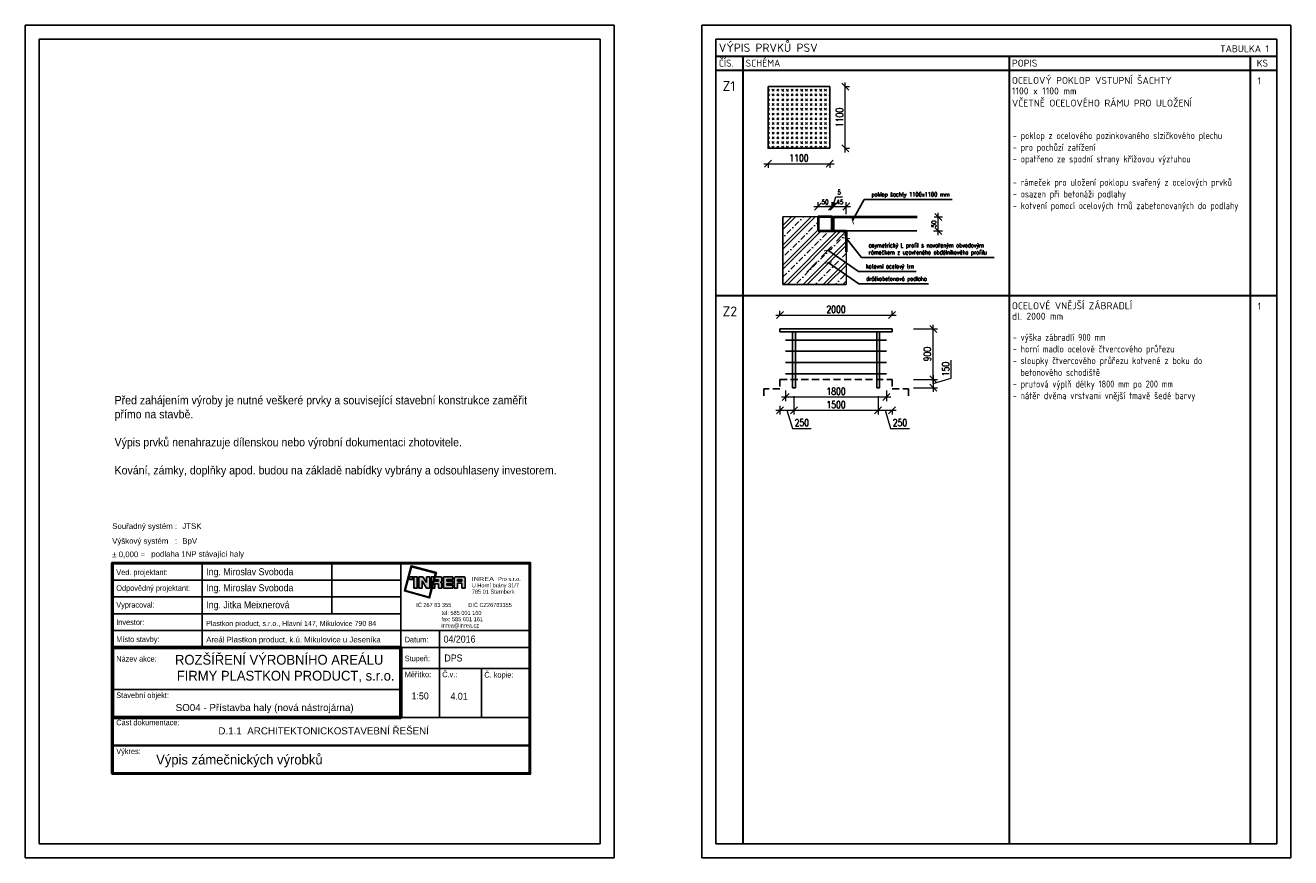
# Model space of a CAD drawing. Header units: millimetres. Extents: x -33711 to 550618, y -222428 to 596511.
# Tile 2 of 256: x 194060 to 216628, y -35990 to -21140. Entities that reach past the tile are written whole.
import ezdxf
from ezdxf.enums import TextEntityAlignment as Align

# ---------------------------------------------------------------- set-up
doc = ezdxf.new("R2010")
doc.units = ezdxf.units.MM
doc.linetypes.add('ČÁRKOVANÁ', pattern=[19.05, 12.7, -6.35])
for name, color, linetype, lineweight in [('CKTABULKY', 7, 'Continuous', 25), ('IN_KOTY', 4, 'Continuous', 13), ('IN_NS_TLUSTA', 1, 'Continuous', 40), ('IN_SRAFY', 8, 'Continuous', 9), ('pohledy', 7, 'Continuous', 25)]:
    doc.layers.add(name, color=color, linetype=linetype, lineweight=lineweight)
for name, color, linetype in [('IN_C_TENKA', 7, 'Continuous'), ('IN_NS_TENKA', 20, 'Continuous'), ('IN_RAZITKO', 7, 'Continuous'), ('IN_TEXT', 7, 'Continuous')]:
    doc.layers.add(name, color=color, linetype=linetype)
doc.styles.add('ari-rom-uni', font='arial.ttf')
doc.styles.add('ARIAL', font='arial.ttf')
doc.styles.add('Koty', font='romand.shx', dxfattribs={"width": 0.8})
doc.styles.add('STYLE1', font='arial.ttf')
doc.styles.add('TABULKY', font='isocpeur.ttf')
doc.dimstyles.new('DETAIL 1ku5', dxfattribs={"dimtxt": 125, "dimasz": 125, "dimexe": 75, "dimexo": 300, "dimgap": 40, "dimtad": 1, "dimdec": 0, "dimlfac": 0.2, "dimrnd": 5, "dimzin": 9, "dimdsep": 46, "dimtxsty": 'Koty', "dimblk": 'OBLIQUE', "dimcen": 40, "dimdle": 75, "dimclrd": 256, "dimclre": 256, "dimclrt": 256, "dimadec": 0, "dimazin": 0, "dimtfac": 1, "dimtdec": 0, "dimtmove": 1, "dimatfit": 3, "dimldrblk": 'ARCHTICK', "dimfxl": 350, "dimfxlon": 1, "dimtolj": 1, "dimtzin": 0, "dimlwd": -1, "dimlwe": -1, "dimarcsym": 0})
doc.dimstyles.new('IN_100', dxfattribs={"dimtxt": 200, "dimasz": 150, "dimexe": 100, "dimexo": 350, "dimgap": 100, "dimtad": 1, "dimdec": 4, "dimrnd": 5, "dimdsep": 46, "dimtxsty": 'Koty', "dimblk": 'OBLIQUE', "dimcen": 40, "dimdle": 100, "dimclrd": 256, "dimclrt": 7, "dimadec": 0, "dimazin": 0, "dimtfac": 1, "dimtdec": 4, "dimtmove": 1, "dimatfit": 3, "dimldrblk": 'ARCHTICK', "dimfxl": 500, "dimtolj": 1, "dimtzin": 0, "dimlwd": -1, "dimlwe": -1, "dimarcsym": 0})
doc.dimstyles.new('IN_50', dxfattribs={"dimtxt": 125, "dimasz": 125, "dimexe": 75, "dimexo": 300, "dimgap": 40, "dimtad": 1, "dimdec": 0, "dimrnd": 5, "dimzin": 9, "dimdsep": 46, "dimtxsty": 'Koty', "dimblk": 'OBLIQUE', "dimcen": 40, "dimdle": 75, "dimclrd": 256, "dimclre": 256, "dimclrt": 256, "dimadec": 0, "dimazin": 0, "dimtfac": 1, "dimtdec": 0, "dimtmove": 1, "dimatfit": 3, "dimldrblk": 'ARCHTICK', "dimfxl": 350, "dimfxlon": 1, "dimtolj": 1, "dimtzin": 0, "dimlwd": -1, "dimlwe": -1, "dimarcsym": 0})

# ---------------------------------------------------------------- blocks, each defined once
blk = doc.blocks.new('INREA RAZÍTKO')
at = {"layer": 'IN_RAZITKO'}
blk.add_hatch(color=256, dxfattribs=at).paths.add_polyline_path([(-3.869, 7.655), (-3.904, 7.527), (-3.878, 7.527), (-3.839, 7.673), (-4.74, 7.912), (-4.978, 7.018), (-4.08, 6.768), (-3.993, 7.115), (-4.019, 7.115), (-4.098, 6.799), (-4.947, 7.035), (-4.722, 7.882)])
h = blk.add_hatch(color=256, dxfattribs=at)
h.paths.add_polyline_path([(-4.687, 7.527), (-4.792, 7.527), (-4.792, 7.423), (-4.687, 7.423)])
h.paths.add_polyline_path([(-4.527, 7.526), (-4.642, 7.526), (-4.642, 7.115), (-4.527, 7.115)])
h.paths.add_polyline_path([(-4.317, 7.527), (-4.468, 7.527), (-4.468, 7.115), (-4.349, 7.115), (-4.349, 7.381), (-4.189, 7.115), (-4.07, 7.115), (-4.07, 7.527), (-4.189, 7.527), (-4.189, 7.315)])
h.paths.add_polyline_path([(-3.913, 7.527), (-4.023, 7.527), (-4.023, 7.115)])
h.paths.add_polyline_path([(-3.708, 7.527), (-3.877, 7.527), (-3.987, 7.115), (-3.894, 7.115), (-3.894, 7.277), (-3.757, 7.277), (-3.757, 7.115), (-3.638, 7.115), (-3.638, 7.257, 0.414214), (-3.708, 7.327, 0.414214), (-3.638, 7.397), (-3.638, 7.457, 0.414214)])
h.paths.add_polyline_path([(-3.757, 7.419), (-3.757, 7.362), (-3.894, 7.362), (-3.894, 7.419)], flags=16)
h.paths.add_polyline_path([(-3.253, 7.527), (-3.588, 7.527), (-3.588, 7.115), (-3.253, 7.115), (-3.253, 7.225), (-3.465, 7.225), (-3.465, 7.287), (-3.253, 7.287), (-3.253, 7.366), (-3.465, 7.366), (-3.465, 7.421), (-3.253, 7.421)])
h.paths.add_polyline_path([(-2.877, 7.527), (-3.131, 7.527, 0.414214), (-3.201, 7.457), (-3.201, 7.115), (-3.081, 7.115), (-3.081, 7.293), (-2.931, 7.293), (-2.931, 7.115), (-2.807, 7.115), (-2.807, 7.457, 0.414214)])
h.paths.add_polyline_path([(-2.931, 7.421), (-2.931, 7.362), (-3.081, 7.362), (-3.081, 7.421)], flags=16)
at = {"layer": 'IN_RAZITKO', "color": 7}
for p, q in [((-12.195, 8.005), (-12.195, 5.005)), ((-7.564, 8.005), (-7.564, 6.205)), ((-5.108, 2.651), (-5.108, 8.005)), ((-15.395, 7.405), (-5.108, 7.405)), ((-15.395, 6.805), (-5.108, 6.805)), ((-15.395, 6.205), (-5.108, 6.205)), ((-15.395, 5.605), (-5.108, 5.605)), ((-5.108, 5.605), (-0.505, 5.605)), ((-3.727, 5.605), (-3.727, 2.505)), ((-5.108, 5.005), (-0.505, 5.005)), ((-5.108, 4.255), (-0.505, 4.255)), ((-2.225, 4.258), (-2.225, 2.505)), ((-15.395, 3.505), (-5.108, 3.505))]:
    blk.add_line(p, q, dxfattribs=at)
at = {"layer": 'IN_RAZITKO'}
for p, q in [((-4.468, 7.527), (-4.317, 7.527)), ((-4.468, 7.527), (-4.468, 7.115)), ((-4.349, 7.115), (-4.349, 7.381)), ((-4.349, 7.381), (-4.189, 7.115)), ((-4.317, 7.527), (-4.189, 7.315)), ((-4.189, 7.315), (-4.189, 7.527)), ((-4.189, 7.527), (-4.07, 7.527)), ((-4.07, 7.115), (-4.07, 7.527)), ((-4.023, 7.115), (-4.023, 7.527)), ((-3.913, 7.527), (-4.023, 7.115)), ((-4.023, 7.527), (-3.913, 7.527)), ((-3.877, 7.527), (-3.987, 7.115)), ((-3.878, 7.527), (-3.904, 7.527)), ((-3.894, 7.362), (-3.894, 7.419)), ((-3.757, 7.419), (-3.894, 7.419)), ((-3.757, 7.362), (-3.894, 7.362)), ((-3.894, 7.115), (-3.894, 7.277)), ((-3.894, 7.277), (-3.757, 7.277)), ((-3.877, 7.527), (-3.708, 7.527)), ((-3.757, 7.362), (-3.757, 7.419)), ((-3.757, 7.277), (-3.757, 7.115)), ((-3.638, 7.397), (-3.638, 7.457)), ((-3.638, 7.257), (-3.638, 7.115)), ((-3.588, 7.527), (-3.588, 7.115)), ((-3.588, 7.527), (-3.253, 7.527)), ((-3.253, 7.421), (-3.465, 7.421)), ((-3.465, 7.421), (-3.465, 7.366)), ((-3.253, 7.366), (-3.465, 7.366)), ((-3.253, 7.287), (-3.465, 7.287)), ((-3.465, 7.287), (-3.465, 7.225)), ((-3.465, 7.225), (-3.253, 7.225)), ((-3.253, 7.527), (-3.253, 7.421)), ((-3.253, 7.421), (-3.253, 7.527)), ((-3.253, 7.366), (-3.253, 7.287)), ((-3.253, 7.225), (-3.253, 7.115)), ((-3.201, 7.115), (-3.201, 7.457)), ((-3.131, 7.527), (-2.877, 7.527)), ((-2.931, 7.421), (-3.081, 7.421)), ((-3.081, 7.421), (-3.081, 7.362)), ((-3.081, 7.362), (-2.931, 7.362)), ((-2.931, 7.293), (-3.081, 7.293)), ((-3.081, 7.293), (-3.081, 7.115)), ((-2.931, 7.362), (-2.931, 7.421)), ((-2.931, 7.115), (-2.931, 7.293)), ((-2.807, 7.115), (-2.807, 7.457)), ((-4.468, 7.115), (-4.349, 7.115)), ((-4.189, 7.115), (-4.07, 7.115)), ((-3.993, 7.115), (-4.019, 7.115)), ((-3.987, 7.115), (-3.894, 7.115)), ((-3.757, 7.115), (-3.638, 7.115)), ((-3.588, 7.115), (-3.253, 7.115)), ((-3.201, 7.115), (-3.081, 7.115)), ((-2.931, 7.115), (-2.807, 7.115)), ((-5.108, 2.505), (-0.505, 2.505))]:
    blk.add_line(p, q, dxfattribs=at)
at = {"layer": 'IN_RAZITKO', "lineweight": 50}
for points in [[(-15.4, 0.5), (-0.5, 0.5), (-0.5, 8.01), (-15.4, 8.01)], [(-15.395, 0.505), (-0.505, 0.505), (-0.505, 8.005), (-15.395, 8.005)]]:
    blk.add_lwpolyline(points, close=True, dxfattribs=at)
at = {"layer": 'IN_RAZITKO'}
for points in [[(-3.878, 7.527), (-3.839, 7.673), (-4.74, 7.912), (-4.978, 7.018), (-4.08, 6.768), (-3.993, 7.115)], [(-3.904, 7.527), (-3.869, 7.655), (-4.722, 7.882), (-4.947, 7.035), (-4.098, 6.799), (-4.019, 7.115)]]:
    blk.add_lwpolyline(points, dxfattribs=at)
for points in [[(-4.792, 7.423), (-4.687, 7.423), (-4.687, 7.527), (-4.792, 7.527)], [(-4.642, 7.115), (-4.527, 7.115), (-4.527, 7.526), (-4.642, 7.526)]]:
    blk.add_lwpolyline(points, close=True, dxfattribs=at)
at = {"layer": 'IN_RAZITKO', "lineweight": 60}
blk.add_lwpolyline([(-15.395, 2.505), (-5.108, 2.505), (-5.108, 5.005), (-15.395, 5.005)], close=True, dxfattribs=at)
at = {"layer": 'IN_RAZITKO', "const_width": 0.075}
blk.add_lwpolyline([(-15.395, 0.505), (-0.505, 0.505), (-0.505, 1.505), (-15.395, 1.505)], close=True, dxfattribs=at)
at = {"layer": 'IN_RAZITKO'}
for centre, start, end in [((-3.708, 7.457), 0, 90), ((-3.708, 7.397), 270, 360), ((-3.708, 7.257), 360, 90), ((-3.131, 7.457), 90, 180), ((-2.877, 7.457), 0, 90)]:
    blk.add_arc(centre, 0.07, start, end, dxfattribs=at)
at = {"layer": 'IN_RAZITKO', "style": 'ARIAL'}
for s, p in [('Souřadný systém :', (-15.4, 9.432)), ('Výškový systém   :', (-15.4, 8.901)), ('± 0,000 =', (-15.4, 8.423))]:
    blk.add_text(s, height=0.2, dxfattribs=at).set_placement(p, align=Align.TOP_LEFT)
at = {"layer": 'IN_RAZITKO', "color": 3, "style": 'ARIAL'}
for s, p in [('JTSK', (-12.9, 9.432)), ('BpV', (-12.9, 8.901))]:
    blk.add_text(s, height=0.2, dxfattribs=at).set_placement(p, align=Align.TOP_LEFT)
at = {"layer": 'IN_RAZITKO', "color": 7, "style": 'ari-rom-uni', "width": 0.9}
for s, p in [('Ved. projektant:', (-15.255, 7.584)), ('Odpovědný projektant:', (-15.255, 7.022)), ('Vypracoval:', (-15.255, 6.422)), ('Investor:', (-15.255, 5.801)), ('Místo stavby:', (-15.255, 5.193)), ('Datum:', (-4.968, 5.182)), ('Název akce:', (-15.255, 4.497)), ('Stupeň:', (-4.968, 4.509)), ('Měřítko:', (-4.968, 3.94)), ('Č.v.:', (-3.627, 3.94)), ('Č. kopie:', (-2.125, 3.927)), ('Stavební objekt:', (-15.255, 3.197)), ('Část dokumentace:', (-15.255, 2.225)), ('Výkres:', (-15.255, 1.196))]:
    blk.add_text(s, height=0.2, dxfattribs=at).set_placement(p)
at = {"layer": 'IN_RAZITKO', "style": 'ari-rom-uni'}
for s, p in [('U Horní brány 31/7', (-2.575, 7.103)), ('                 Pro s.r.o.', (-2.575, 7.329)), ('785 01 Šternberk', (-2.575, 6.877)), ('IČ 267 83 355           DIČ CZ26783355', (-4.556, 6.404)), ('tel: 585 001 160', (-3.657, 6.122)), ('fax: 585 001 161', (-3.657, 5.896)), ('inrea@inrea.cz', (-3.657, 5.67))]:
    blk.add_text(s, height=0.1425, dxfattribs=at).set_placement(p, align=Align.BOTTOM_LEFT)
at = {"layer": 'IN_RAZITKO', "style": 'ari-rom-uni', "width": 1.3}
blk.add_text('INREA', height=0.1425, dxfattribs=at).set_placement((-2.575, 7.331), align=Align.BOTTOM_LEFT)
at = {"layer": 'IN_RAZITKO', "color": 3, "style": 'ARIAL'}
blk.add_attdef('NULA', (-14.012, 8.227), '', height=0.2, dxfattribs=at)
at = {"layer": 'IN_RAZITKO', "style": 'ari-rom-uni', "width": 0.9, "flags": 12}
for tag, p, height in [('VEDOUCÍ-PROJEKTANT', (-12.053, 7.553), 0.25), ('ODPOVĚDNÝ-PROJEKTANT', (-12.053, 6.964), 0.25), ('VYPRACOVAL', (-12.053, 6.363), 0.25), ('INVESTOR', (-12.053, 5.774), 0.2), ('MÍSTO', (-12.053, 5.149), 0.25), ('DATUM', (-3.585, 5.185), 0.25), ('STUPEŇ', (-3.556, 4.468), 0.25)]:
    blk.add_attdef(tag, p, '', height=height, dxfattribs=at)
at = {"layer": 'IN_RAZITKO', "style": 'ari-rom-uni', "flags": 12}
for tag, height, width, p in [('NÁZEV-1', 0.35, 0.95, (-10.252, 4.438)), ('NÁZEV-2', 0.35, 0.95, (-10.252, 3.876)), ('MĚŘ', 0.25, 0.9, (-4.422, 3.031)), ('ČV', 0.25, 0.9, (-3.034, 3.031)), ('VÝKRES', 0.35, 0.95, (-10.299, 0.801))]:
    blk.add_attdef(tag, text='', height=height, dxfattribs=dict(at, width=width)).set_placement(p, align=Align.CENTER)
at = {"layer": 'IN_RAZITKO', "style": 'ari-rom-uni'}
for tag, p in [('OBJEKT', (-11.248, 2.85)), ('DOKUMENTACE', (-11.26, 1.842))]:
    blk.add_attdef(tag, p, '', height=0.25, dxfattribs=at)
blk = doc.blocks.new('_Oblique')
at = {"color": 0, "linetype": 'ByBlock', "lineweight": -2}
blk.add_line((-0.5, -0.5), (0.5, 0.5), dxfattribs=at)
blk = doc.blocks.new('*D807')
at = {"layer": 'DEFPOINTS', "color": 0, "transparency": 16777216}
for p in [(207308, -23334), (208408, -23334), (208408, -23609)]:
    blk.add_point(p, dxfattribs=at)
at = {"layer": 'IN_KOTY', "transparency": 16777216}
for p, q in [((207233, -23609), (208483, -23609)), ((207308, -23609), (207308, -23684)), ((208408, -23609), (208408, -23684))]:
    blk.add_line(p, q, dxfattribs=at)
at = {"layer": 'IN_KOTY', "transparency": 16777216, "xscale": 125, "yscale": 125, "zscale": 125, "rotation": 180}
blk.add_blockref('_Oblique', (207308, -23609), dxfattribs=at)
at = {"layer": 'IN_KOTY', "transparency": 16777216, "xscale": 125, "yscale": 125, "zscale": 125}
blk.add_blockref('_Oblique', (208408, -23609), dxfattribs=at)
at = {"layer": 'IN_KOTY', "transparency": 16777216, "insert": (207858, -23506), "char_height": 125, "attachment_point": 5, "style": 'Koty'}
blk.add_mtext('\\A1;1100', dxfattribs=at)
blk = doc.blocks.new('_ArchTick')
at = {"color": 0, "linetype": 'ByBlock', "lineweight": 13, "const_width": 0.15}
blk.add_lwpolyline([(-0.5, -0.5), (0.5, 0.5)], dxfattribs=at)
blk = doc.blocks.new('*D808')
at = {"layer": 'DEFPOINTS', "color": 0, "transparency": 16777216}
for p in [(208408, -22234), (208683, -22234), (208408, -23334)]:
    blk.add_point(p, dxfattribs=at)
at = {"layer": 'IN_KOTY', "transparency": 16777216}
for p, q in [((208683, -23409), (208683, -22159)), ((208683, -22234), (208758, -22234)), ((208683, -23334), (208758, -23334))]:
    blk.add_line(p, q, dxfattribs=at)
at = {"layer": 'IN_KOTY', "transparency": 16777216, "xscale": 125, "yscale": 125, "zscale": 125}
for p, rotation in [((208683, -22234), 90), ((208683, -23334), 270)]:
    blk.add_blockref('_Oblique', p, dxfattribs=dict(at, rotation=rotation))
at = {"layer": 'IN_KOTY', "transparency": 16777216, "insert": (208581, -22784), "char_height": 125, "attachment_point": 5, "rotation": 90, "style": 'Koty'}
blk.add_mtext('\\A1;1100', dxfattribs=at)
blk = doc.blocks.new('*D809')
at = {"layer": 'DEFPOINTS', "color": 0, "transparency": 16777216}
for p in [(209968, -24560), (210343, -24560), (209960, -24810)]:
    blk.add_point(p, dxfattribs=at)
at = {"layer": 'IN_KOTY', "transparency": 16777216}
for p, q in [((210268, -24560), (210418, -24560)), ((210343, -24885), (210343, -24485)), ((210260, -24810), (210418, -24810))]:
    blk.add_line(p, q, dxfattribs=at)
at = {"layer": 'IN_KOTY', "transparency": 16777216, "xscale": 125, "yscale": 125, "zscale": 125}
for p, rotation in [((210343, -24560), 90), ((210343, -24810), 270)]:
    blk.add_blockref('_Oblique', p, dxfattribs=dict(at, rotation=rotation))
at = {"layer": 'IN_KOTY', "transparency": 16777216, "insert": (210263, -24685), "char_height": 80, "attachment_point": 5, "rotation": 90, "style": 'Koty'}
blk.add_mtext('\\A1;50', dxfattribs=at)
blk = doc.blocks.new('*D810')
at = {"layer": 'DEFPOINTS', "color": 0, "transparency": 16777216}
for p in [(208200, -24560), (208450, -24373), (208450, -24560)]:
    blk.add_point(p, dxfattribs=at)
at = {"layer": 'IN_KOTY', "transparency": 16777216}
for p, q in [((208200, -24373), (208200, -24298)), ((208450, -24373), (208450, -24298)), ((208125, -24373), (208525, -24373))]:
    blk.add_line(p, q, dxfattribs=at)
at = {"layer": 'IN_KOTY', "transparency": 16777216, "xscale": 125, "yscale": 125, "zscale": 125, "rotation": 180}
blk.add_blockref('_Oblique', (208200, -24373), dxfattribs=at)
at = {"layer": 'IN_KOTY', "transparency": 16777216, "xscale": 125, "yscale": 125, "zscale": 125}
blk.add_blockref('_Oblique', (208450, -24373), dxfattribs=at)
at = {"layer": 'IN_KOTY', "transparency": 16777216, "insert": (208325, -24293), "char_height": 80, "attachment_point": 5, "style": 'Koty'}
blk.add_mtext('\\A1;50', dxfattribs=at)
blk = doc.blocks.new('*D811')
at = {"layer": 'DEFPOINTS', "color": 0, "transparency": 16777216}
for p in [(208450, -24560), (208475, -24373), (208475, -24560)]:
    blk.add_point(p, dxfattribs=at)
at = {"layer": 'IN_KOTY', "transparency": 16777216}
for p, q in [((208450, -24373), (208450, -24298)), ((208462, -24373), (208515, -24198)), ((208475, -24373), (208475, -24298)), ((208515, -24198), (208637, -24198)), ((208450, -24373), (208325, -24373)), ((208450, -24373), (208475, -24373)), ((208450, -24373), (208475, -24373)), ((208475, -24373), (208600, -24373))]:
    blk.add_line(p, q, dxfattribs=at)
at = {"layer": 'IN_KOTY', "transparency": 16777216, "xscale": 125, "yscale": 125, "zscale": 125}
blk.add_blockref('_Oblique', (208450, -24373), dxfattribs=at)
at = {"layer": 'IN_KOTY', "transparency": 16777216, "xscale": 125, "yscale": 125, "zscale": 125, "rotation": 180}
blk.add_blockref('_Oblique', (208475, -24373), dxfattribs=at)
at = {"layer": 'IN_KOTY', "transparency": 16777216, "insert": (208576, -24118), "char_height": 80, "attachment_point": 5, "style": 'Koty'}
blk.add_mtext('\\A1;5', dxfattribs=at)
blk = doc.blocks.new('*D812')
at = {"layer": 'DEFPOINTS', "color": 0, "transparency": 16777216}
for p in [(208475, -24560), (208700, -24373), (208700, -24810)]:
    blk.add_point(p, dxfattribs=at)
at = {"layer": 'IN_KOTY', "transparency": 16777216}
for p, q in [((208475, -24373), (208475, -24298)), ((208700, -24510), (208700, -24298)), ((208400, -24373), (208775, -24373))]:
    blk.add_line(p, q, dxfattribs=at)
at = {"layer": 'IN_KOTY', "transparency": 16777216, "xscale": 125, "yscale": 125, "zscale": 125, "rotation": 180}
blk.add_blockref('_Oblique', (208475, -24373), dxfattribs=at)
at = {"layer": 'IN_KOTY', "transparency": 16777216, "xscale": 125, "yscale": 125, "zscale": 125}
blk.add_blockref('_Oblique', (208700, -24373), dxfattribs=at)
at = {"layer": 'IN_KOTY', "transparency": 16777216, "insert": (208587, -24293), "char_height": 80, "attachment_point": 5, "style": 'Koty'}
blk.add_mtext('\\A1;45', dxfattribs=at)
blk = doc.blocks.new('*D813')
at = {"layer": 'DEFPOINTS', "color": 0, "transparency": 16777216}
for p in [(209519, -26557), (210253, -26557), (209519, -27457)]:
    blk.add_point(p, dxfattribs=at)
at = {"layer": 'IN_KOTY', "transparency": 16777216}
for p, q in [((209903, -26557), (210328, -26557)), ((210253, -27532), (210253, -26482)), ((209903, -27457), (210328, -27457))]:
    blk.add_line(p, q, dxfattribs=at)
at = {"layer": 'IN_KOTY', "transparency": 16777216, "xscale": 125, "yscale": 125, "zscale": 125}
for p, rotation in [((210253, -26557), 90), ((210253, -27457), 270)]:
    blk.add_blockref('_Oblique', p, dxfattribs=dict(at, rotation=rotation))
at = {"layer": 'IN_KOTY', "transparency": 16777216, "insert": (210150, -27007), "char_height": 125, "attachment_point": 5, "rotation": 90, "style": 'Koty'}
blk.add_mtext('\\A1;900', dxfattribs=at)
blk = doc.blocks.new('*D814')
at = {"layer": 'DEFPOINTS', "color": 0, "transparency": 16777216}
for p in [(209519, -27457), (209294, -27607), (210253, -27607)]:
    blk.add_point(p, dxfattribs=at)
at = {"layer": 'IN_KOTY', "transparency": 16777216}
for p, q in [((210575, -27435), (210575, -27112)), ((209903, -27457), (210328, -27457)), ((210253, -27382), (210253, -27682)), ((210253, -27532), (210575, -27435)), ((209903, -27607), (210328, -27607))]:
    blk.add_line(p, q, dxfattribs=at)
at = {"layer": 'IN_KOTY', "transparency": 16777216, "xscale": 125, "yscale": 125, "zscale": 125}
for p, rotation in [((210253, -27457), 90), ((210253, -27607), 270)]:
    blk.add_blockref('_Oblique', p, dxfattribs=dict(at, rotation=rotation))
at = {"layer": 'IN_KOTY', "transparency": 16777216, "insert": (210473, -27273), "char_height": 125, "attachment_point": 5, "rotation": 90, "style": 'Koty'}
blk.add_mtext('\\A1;150', dxfattribs=at)
blk = doc.blocks.new('*D815')
at = {"layer": 'DEFPOINTS', "color": 0, "transparency": 16777216}
for p in [(209519, -26309), (207519, -26557), (209519, -26557)]:
    blk.add_point(p, dxfattribs=at)
at = {"layer": 'IN_KOTY', "transparency": 16777216}
for p, q in [((207444, -26309), (209594, -26309)), ((207519, -26309), (207519, -26234)), ((209519, -26309), (209519, -26234))]:
    blk.add_line(p, q, dxfattribs=at)
at = {"layer": 'IN_KOTY', "transparency": 16777216, "xscale": 125, "yscale": 125, "zscale": 125, "rotation": 180}
blk.add_blockref('_Oblique', (207519, -26309), dxfattribs=at)
at = {"layer": 'IN_KOTY', "transparency": 16777216, "xscale": 125, "yscale": 125, "zscale": 125}
blk.add_blockref('_Oblique', (209519, -26309), dxfattribs=at)
at = {"layer": 'IN_KOTY', "transparency": 16777216, "insert": (208519, -26207), "char_height": 125, "attachment_point": 5, "style": 'Koty'}
blk.add_mtext('\\A1;2000', dxfattribs=at)
blk = doc.blocks.new('*D816')
at = {"layer": 'DEFPOINTS', "color": 0, "transparency": 16777216}
for p in [(207519, -27627), (207769, -27607), (207769, -28009)]:
    blk.add_point(p, dxfattribs=at)
at = {"layer": 'IN_KOTY', "transparency": 16777216}
for p, q in [((207519, -27927), (207519, -28084)), ((207769, -27907), (207769, -28084)), ((207444, -28009), (207844, -28009)), ((207644, -28009), (207741, -28332)), ((207741, -28332), (208078, -28332))]:
    blk.add_line(p, q, dxfattribs=at)
at = {"layer": 'IN_KOTY', "transparency": 16777216, "xscale": 125, "yscale": 125, "zscale": 125, "rotation": 180}
blk.add_blockref('_Oblique', (207519, -28009), dxfattribs=at)
at = {"layer": 'IN_KOTY', "transparency": 16777216, "xscale": 125, "yscale": 125, "zscale": 125}
blk.add_blockref('_Oblique', (207769, -28009), dxfattribs=at)
at = {"layer": 'IN_KOTY', "transparency": 16777216, "insert": (207909, -28229), "char_height": 125, "attachment_point": 5, "style": 'Koty'}
blk.add_mtext('\\A1;250', dxfattribs=at)
blk = doc.blocks.new('*D817')
at = {"layer": 'DEFPOINTS', "color": 0, "transparency": 16777216}
for p in [(207769, -27457), (209269, -27457), (209269, -28009)]:
    blk.add_point(p, dxfattribs=at)
at = {"layer": 'IN_KOTY', "transparency": 16777216}
for p, q in [((207769, -27757), (207769, -28084)), ((209269, -27757), (209269, -28084)), ((207694, -28009), (209344, -28009))]:
    blk.add_line(p, q, dxfattribs=at)
at = {"layer": 'IN_KOTY', "transparency": 16777216, "xscale": 125, "yscale": 125, "zscale": 125, "rotation": 180}
blk.add_blockref('_Oblique', (207769, -28009), dxfattribs=at)
at = {"layer": 'IN_KOTY', "transparency": 16777216, "xscale": 125, "yscale": 125, "zscale": 125}
blk.add_blockref('_Oblique', (209269, -28009), dxfattribs=at)
at = {"layer": 'IN_KOTY', "transparency": 16777216, "insert": (208519, -27907), "char_height": 125, "attachment_point": 5, "style": 'Koty'}
blk.add_mtext('\\A1;1500', dxfattribs=at)
blk = doc.blocks.new('*D818')
at = {"layer": 'DEFPOINTS', "color": 0, "transparency": 16777216}
for p in [(209269, -27756), (209519, -27776), (209519, -28009)]:
    blk.add_point(p, dxfattribs=at)
at = {"layer": 'IN_KOTY', "transparency": 16777216}
for p, q in [((209194, -28009), (209594, -28009)), ((209269, -28009), (209269, -28084)), ((209394, -28009), (209491, -28332)), ((209519, -28009), (209519, -28084)), ((209491, -28332), (209828, -28332))]:
    blk.add_line(p, q, dxfattribs=at)
at = {"layer": 'IN_KOTY', "transparency": 16777216, "xscale": 125, "yscale": 125, "zscale": 125, "rotation": 180}
blk.add_blockref('_Oblique', (209269, -28009), dxfattribs=at)
at = {"layer": 'IN_KOTY', "transparency": 16777216, "xscale": 125, "yscale": 125, "zscale": 125}
blk.add_blockref('_Oblique', (209519, -28009), dxfattribs=at)
at = {"layer": 'IN_KOTY', "transparency": 16777216, "insert": (209659, -28229), "char_height": 125, "attachment_point": 5, "style": 'Koty'}
blk.add_mtext('\\A1;250', dxfattribs=at)
blk = doc.blocks.new('*D819')
at = {"layer": 'DEFPOINTS', "color": 0, "transparency": 16777216}
for p in [(207619, -27357), (209419, -27357), (209419, -27770)]:
    blk.add_point(p, dxfattribs=at)
at = {"layer": 'IN_KOTY', "transparency": 16777216}
for p, q in [((207619, -27657), (207619, -27845)), ((209419, -27657), (209419, -27845)), ((207544, -27770), (209494, -27770))]:
    blk.add_line(p, q, dxfattribs=at)
at = {"layer": 'IN_KOTY', "transparency": 16777216, "xscale": 125, "yscale": 125, "zscale": 125, "rotation": 180}
blk.add_blockref('_Oblique', (207619, -27770), dxfattribs=at)
at = {"layer": 'IN_KOTY', "transparency": 16777216, "xscale": 125, "yscale": 125, "zscale": 125}
blk.add_blockref('_Oblique', (209419, -27770), dxfattribs=at)
at = {"layer": 'IN_KOTY', "transparency": 16777216, "insert": (208519, -27668), "char_height": 125, "attachment_point": 5, "style": 'Koty'}
blk.add_mtext('\\A1;1800', dxfattribs=at)

msp = doc.modelspace()

# ---------------------------------------------------------------- hatches: boundary and pattern name
at = {"layer": 'IN_SRAFY'}
h = msp.add_hatch(dxfattribs=at)
h.set_pattern_fill('GOST_GLASS', color=256, scale=10)
h.paths.add_polyline_path([(208408.1238, -22233.8902), (207308.1238, -22233.8902), (207308.1238, -23333.8902), (208408.1238, -23333.8902)])
h = msp.add_hatch(dxfattribs=at)
h.set_pattern_fill('ZELEZOBETON', color=256, scale=50, pattern_type=2)
h.set_pattern_definition([(45, (0, 0), (-176.7767, 176.7767), []), (45, (70.7, 0), (-176.7767, 176.7767), []), (45, (212.13, 0), (-106.06602, 247.48737), [100, -50, 0, -50])])
h.paths.add_polyline_path([(208699.75041, -24809.64761), (208199.75041, -24809.64761), (208199.75041, -24559.64761), (207573.22248, -24559.64761), (207573.22248, -25765.27674), (208699.75041, -25765.27674), (208699.75041, -25184.64761)])

# ---------------------------------------------------------------- linework, layer by layer
at = {"layer": 'CKTABULKY', "lineweight": 30}
for p, q in [((206377.77676, -21690.45549), (216377.77676, -21690.45549)), ((206855.59209, -21690.45549), (206855.59209, -35740.45549)), ((211606.12231, -21690.45549), (211606.12231, -35740.45549)), ((215902.77676, -21690.45549), (215902.77676, -35740.45549)), ((206377.77676, -21940.45549), (216377.77676, -21940.45549)), ((206377.77676, -25959.71539), (216377.77676, -25959.71539))]:
    msp.add_line(p, q, dxfattribs=at)
at = {"layer": 'DEFPOINTS'}
for p in [(207573.22248, -24559.64761), (208699.75041, -25765.27674)]:
    msp.add_line(p, (207573.22248, -25765.27674), dxfattribs=at)
for points in [[(194060.16916, -21140.45549), (204560.16916, -21140.45549), (204560.16916, -35990.45549), (194060.16916, -35990.45549)], [(206127.77676, -21140.45549), (216627.77676, -21140.45549), (216627.77676, -35990.45549), (206127.77676, -35990.45549)]]:
    msp.add_lwpolyline(points, close=True, dxfattribs=at)
at = {"layer": 'IN_C_TENKA', "linetype": 'ČÁRKOVANÁ', "ltscale": 10}
for p, q in [((207518.94041, -27456.51807), (209518.94041, -27456.51807)), ((207518.94041, -27456.51807), (207518.94041, -27626.51807)), ((209518.94041, -27456.51807), (209518.94041, -27626.51807)), ((207518.94041, -27626.51807), (207228.94041, -27626.51807)), ((207228.94041, -27626.51807), (207228.94041, -27796.51807)), ((209518.94041, -27626.51807), (209808.94041, -27626.51807)), ((209808.94041, -27626.51807), (209808.94041, -27796.51807))]:
    msp.add_line(p, q, dxfattribs=at)
at = {"layer": 'IN_NS_TENKA', "linetype": 'ČÁRKOVANÁ', "ltscale": 20}
msp.add_line((208699.75041, -24809.64761), (207992.02018, -25554.17767), dxfattribs=at)
at = {"layer": 'IN_NS_TENKA'}
for p, q in [((208699.75041, -24809.64761), (209960.11386, -24809.64761)), ((207518.94041, -26556.51807), (209518.94041, -26556.51807)), ((207518.94041, -26556.51807), (207518.94041, -26606.51807)), ((207518.94041, -26606.51807), (209518.94041, -26606.51807)), ((207743.94041, -27606.51807), (207743.94041, -26606.51807)), ((207793.94041, -27606.51807), (207793.94041, -26606.51807)), ((209243.94041, -27606.51807), (209243.94041, -26606.51807)), ((209293.94041, -27606.51807), (209293.94041, -26606.51807)), ((209518.94041, -26556.51807), (209518.94041, -26556.51807)), ((209518.94041, -26556.51807), (209518.94041, -26606.51807)), ((207618.94041, -26756.51807), (209418.94041, -26756.51807)), ((207618.94041, -26956.51807), (209418.94041, -26956.51807)), ((207618.94041, -27156.51807), (209418.94041, -27156.51807)), ((207618.94041, -27356.51807), (209418.94041, -27356.51807)), ((207743.94041, -27606.51807), (207793.94041, -27606.51807)), ((209243.94041, -27606.51807), (209293.94041, -27606.51807))]:
    msp.add_line(p, q, dxfattribs=at)
msp.add_lwpolyline([(207308.1238, -22233.8902), (208408.1238, -22233.8902), (208408.1238, -23333.8902), (207308.1238, -23333.8902)], close=True, dxfattribs=at)
at = {"layer": 'IN_NS_TLUSTA'}
for p, q in [((208474.75041, -24809.64761), (208474.75041, -24559.64761)), ((208474.75041, -24559.64761), (209968.1783, -24559.64761)), ((208199.75041, -24809.64761), (208699.75041, -24809.64761)), ((208699.75041, -24809.64761), (208699.75041, -25184.64761))]:
    msp.add_line(p, q, dxfattribs=at)
msp.add_lwpolyline([(208199.75041, -24809.64761), (208449.75041, -24809.64761), (208449.75041, -24559.64761), (208199.75041, -24559.64761)], close=True, dxfattribs=at)
at = {"layer": 'IN_SRAFY'}
for p, q in [((208199.75041, -24559.64761), (207573.22248, -24559.64761)), ((208699.75041, -25184.64761), (208699.75041, -25765.27674))]:
    msp.add_line(p, q, dxfattribs=at)
at = {"layer": 'pohledy'}
for points in [[(194310.16916, -21390.45549), (204310.16916, -21390.45549), (204310.16916, -35740.45549), (194310.16916, -35740.45549)], [(206377.77676, -21390.45549), (216377.77676, -21390.45549), (216377.77676, -35740.45549), (206377.77676, -35740.45549)]]:
    msp.add_lwpolyline(points, close=True, dxfattribs=at)

# ---------------------------------------------------------------- block references
ref = msp.add_blockref('INREA RAZÍTKO', (203310.16916, -34740.45549), dxfattribs=dict(xscale=500.0000000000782, yscale=500.0000000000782, zscale=500.0000000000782))
ref.add_attrib('VEDOUCÍ-PROJEKTANT', 'Ing. Miroslav Svoboda', (197286.26916, -30951.1423), dxfattribs={"layer": 'IN_RAZITKO', "height": 125, "style": 'ari-rom-uni', "width": 0.9})
ref.add_attrib('ODPOVĚDNÝ-PROJEKTANT', 'Ing. Miroslav Svoboda', (197286.26916, -31237.01993), dxfattribs={"layer": 'IN_RAZITKO', "height": 125, "style": 'ari-rom-uni', "width": 0.9})
ref.add_attrib('VYPRACOVAL', 'Ing. Jitka Meixnerová', (197286.26916, -31540.54421), dxfattribs={"layer": 'IN_RAZITKO', "height": 125, "style": 'ari-rom-uni', "width": 0.9})
ref.add_attrib('INVESTOR', 'Plastkon product, s.r.o., Hlavní 147, Mikulovice 790 84', (197286.26916, -31856.28512), dxfattribs={"layer": 'IN_RAZITKO', "height": 90, "style": 'ari-rom-uni', "width": 0.8})
ref.add_attrib('MÍSTO', 'Areál Plastkon product, k.ú. Mikulovice u Jeseníka', (197286.26916, -32149.63109), dxfattribs={"layer": 'IN_RAZITKO', "height": 100, "style": 'ari-rom-uni'})
ref.add_attrib('NÁZEV-1', 'ROZŠÍŘENÍ VÝROBNÍHO AREÁLU ', dxfattribs={"layer": 'IN_RAZITKO', "height": 175, "style": 'ari-rom-uni', "width": 0.95}).set_placement((198620.0921, -32546.72148), align=Align.CENTER)
ref.add_attrib('NÁZEV-2', 'FIRMY PLASTKON PRODUCT, s.r.o.', dxfattribs={"layer": 'IN_RAZITKO', "height": 175, "style": 'ari-rom-uni', "width": 0.95}).set_placement((198703.50061, -32831.04103), align=Align.CENTER)
ref.add_attrib('VÝKRES', 'Výpis zámečnických výrobků', dxfattribs={"layer": 'IN_RAZITKO', "height": 175, "style": 'ari-rom-uni', "width": 0.95}).set_placement((197877.7507, -34327.2484), align=Align.CENTER)
ref.add_attrib('DATUM', '04/2016', (201520.26391, -32153.16795), dxfattribs={"layer": 'IN_RAZITKO', "height": 125, "style": 'ari-rom-uni', "width": 0.9})
ref.add_attrib('DOKUMENTACE', '      D.1.1  ARCHITEKTONICKOSTAVEBNÍ ŘEŠENÍ', (197212.8074, -33790.01319), dxfattribs={"layer": 'IN_RAZITKO', "height": 125, "style": 'ari-rom-uni'})
ref.add_attrib('MĚŘ', '1:50', dxfattribs={"layer": 'IN_RAZITKO', "height": 125, "style": 'ari-rom-uni', "width": 0.9}).set_placement((201101.6962, -33167.39369), align=Align.CENTER)
ref.add_attrib('ČV', '4.01', dxfattribs={"layer": 'IN_RAZITKO', "height": 125, "style": 'ari-rom-uni', "width": 0.9}).set_placement((201795.7877, -33173.33274), align=Align.CENTER)
ref.add_attrib('STUPEŇ', 'DPS', (201534.79976, -32490.34406), dxfattribs={"layer": 'IN_RAZITKO', "height": 125, "style": 'ari-rom-uni', "width": 0.9})
ref.add_attrib('OBJEKT', 'SO04 - Přístavba haly (nová nástrojárna)', (196741.72793, -33374.3912), dxfattribs={"layer": 'IN_RAZITKO', "height": 125, "style": 'ari-rom-uni'})
ref.add_attrib('NULA', 'podlaha 1NP stávající haly', (196306.69943, -30622.11739), dxfattribs={"layer": 'IN_RAZITKO', "color": 3, "height": 100, "style": 'ARIAL'})

# ---------------------------------------------------------------- texts
at = {"layer": 'CKTABULKY', "color": 6, "style": 'TABULKY'}
msp.add_text('VÝPIS PRVKŮ PSV', height=150, dxfattribs=at).set_placement((206427.77676, -21615.45549))
at = {"layer": 'CKTABULKY', "style": 'TABULKY'}
for s, height, p in [('TABULKA 1', 125, (215368.73496, -21620.86748)), ('ČÍS.', 125, (206427.77676, -21877.95549)), ('SCHÉMA', 125, (206905.59209, -21877.95549)), ('POPIS', 125, (211656.12231, -21877.95549)), ('KS', 125, (216022.08997, -21877.95549)), ('OCELOVÝ POKLOP VSTUPNÍ ŠACHTY', 125, (211656.12231, -22186.74497)), ('Z1', 175, (206495.98408, -22312.06003)), ('1100 x 1100 mm ', 125, (211656.12231, -22374.24497)), ('VČETNĚ OCELOVÉHO RÁMU PRO ULOŽENÍ', 125, (211656.12231, -22590.2406)), ('Z2', 175, (206495.98408, -26331.31993)), ('OCELOVÉ VNĚJŠÍ ZÁBRADLÍ', 125, (211656.12231, -26206.00487)), ('dl. 2000 mm ', 125, (211656.12231, -26393.50487))]:
    msp.add_text(s, height=height, dxfattribs=at).set_placement(p)
for p in [(216067.47134, -22193.77063), (216067.47134, -26213.03053)]:
    msp.add_text('1', height=125, dxfattribs=at).set_placement(p, align=Align.CENTER)
at = {"layer": 'IN_C_TENKA', "char_height": 125, "attachment_point": 1, "style": 'Koty'}
for s, insert in [('{\\fISOCPEUR|b0|i0|c238|p34;- poklop z ocelového pozinkovaného slzičkového plechu\\P- pro pochůzí zatížení\\P- opatřeno ze spodní strany křížovou výztuhou\\P\\P- rámeček pro uložení poklopu svařený z ocelových prvků\\P- osazen při betonáži podlahy\\P- kotvení pomocí ocelových trnů zabetonovaných do podlahy}', (211671.05048, -23045.66313)), ('{\\fISOCPEUR|b0|i0|c238|p34;- výška zábradlí 900 mm\\P- horní madlo ocelové čtvercového průřezu\\P- sloupky čtvercového průřezu kotvené z boku do\\P  betonového schodiště\\P- prutová výplň délky 1800 mm po 200 mm\\P- nátěr dvěma vrstvami vnější tmavě šedé barvy}', (211671.05048, -26643.90391))]:
    msp.add_mtext_dynamic_manual_height_columns(s, width=3847.0789004, gutter_width=1100, heights=[0], dxfattribs=dict(at, insert=insert))
at = {"layer": 'IN_TEXT', "color": 7, "char_height": 75, "attachment_point": 7, "style": 'Koty'}
for s, insert, width in [('\\A1;poklop šachty 1100x1100 mm', (209151.17301, -24219.91506), 1684.3501434), ('\\A1;asymetrický L profil s navařeným obvodovým\\Prámečkem z uzavřeného obdélníkového profilu', (209100.68833, -25252.32277), 2241.316307)]:
    msp.add_mtext(s, dxfattribs=dict(at, insert=insert, width=width))
for s, insert in [('\\A1;kotevní ocelový trn', (209052.50497, -25501.88455)), ('\\A1;drátkobetonová podlaha', (209056.94369, -25723.70117))]:
    msp.add_mtext(s, dxfattribs=dict(at, insert=insert))
at = {"layer": 'IN_TEXT', "color": 30, "insert": (195652.15142, -27752.57235), "char_height": 150, "width": 7741.5136, "attachment_point": 1, "style": 'STYLE1'}
msp.add_mtext('{\\W0.9;\\C7;Před zahájením výroby je nutné veškeré prvky a související stavební konstrukce zaměřit přímo na stavbě.\\P\\PVýpis prvků nenahrazuje dílenskou nebo výrobní dokumentaci zhotovitele.\\P\\PKování, zámky, doplňky apod. budou na základě nabídky vybrány a odsouhlaseny investorem.}', dxfattribs=at)

# ---------------------------------------------------------------- dimensions: what is measured, and where the dimension line sits
at = {"layer": 'IN_KOTY'}
for base, p1, p2, picture, middle in [((208683.1238, -22233.8902), (208408.1238, -23333.8902), (208408.1238, -22233.8902), '*D808', (208580.6238, -22783.8902)), ((210252.61311, -26556.51807), (209518.94041, -27456.51807), (209518.94041, -26556.51807), '*D813', (210150.11311, -27006.51807)), ((210252.61311, -27606.51807), (209518.94041, -27456.51807), (209293.94041, -27606.51807), '*D814', (210472.61311, -27394.76807))]:
    dim = msp.add_linear_dim(base=base, p1=p1, p2=p2, angle=90, dimstyle='IN_50', dxfattribs=at)
    dim.commit()
    dim.dimension.update_dxf_attribs({"geometry": picture, "text_midpoint": middle})
for base, p1, p2, picture, middle in [((208408.1238, -23608.8902), (207308.1238, -23333.8902), (208408.1238, -23333.8902), '*D807', (207858.1238, -23506.3902)), ((209518.94041, -26309.10567), (207518.94041, -26556.51807), (209518.94041, -26556.51807), '*D815', (208518.94041, -26206.60567)), ((209418.94041, -27770.29506), (207618.94041, -27356.51807), (209418.94041, -27356.51807), '*D819', (208518.94041, -27667.79506)), ((209268.94041, -28009.09247), (207768.94041, -27456.51807), (209268.94041, -27456.51807), '*D817', (208518.94041, -27906.59247)), ((207768.94041, -28009.09247), (207518.94041, -27626.51807), (207768.94041, -27606.51807), '*D816', (207780.69041, -28229.09247)), ((209518.94041, -28009.09247), (209268.94041, -27755.99443), (209518.94041, -27775.99443), '*D818', (209530.69041, -28229.09247))]:
    dim = msp.add_linear_dim(base=base, p1=p1, p2=p2, dimstyle='IN_50', dxfattribs=at)
    dim.commit()
    dim.dimension.update_dxf_attribs({"geometry": picture, "text_midpoint": middle})
for base, p1, p2, picture, middle in [((208474.75041, -24373.12853), (208449.75041, -24559.64761), (208474.75041, -24559.64761), '*D811', (208554.75041, -24118.12853)), ((208449.75041, -24373.12853), (208199.75041, -24559.64761), (208449.75041, -24559.64761), '*D810', (208324.75041, -24293.12853)), ((208699.75041, -24373.12853), (208474.75041, -24559.64761), (208699.75041, -24809.64761), '*D812', (208587.25041, -24293.12853))]:
    dim = msp.add_linear_dim(base=base, p1=p1, p2=p2, dimstyle='DETAIL 1ku5', override={"dimtxt": 80}, dxfattribs=at)
    dim.commit()
    dim.dimension.update_dxf_attribs({"geometry": picture, "text_midpoint": middle})
dim = msp.add_linear_dim(base=(210343.33472, -24559.64761), p1=(209960.11386, -24809.64761), p2=(209968.1783, -24559.64761), angle=90, dimstyle='DETAIL 1ku5', override={"dimtxt": 80}, dxfattribs=at)
dim.commit()
dim.dimension.update_dxf_attribs({"geometry": '*D809', "text_midpoint": (210263.33472, -24684.64761)})

# ---------------------------------------------------------------- leaders
at = {"layer": 'IN_TEXT', "annotation_type": 0, "has_hookline": 1, "hookline_direction": 0}
for points, text_width in [([(208813.47206, -24622.87227), (209021.17301, -24249.91506), (209121.17301, -24249.91506)], 1437.14286), ([(208699.75041, -24937.49696), (208970.68833, -25282.32277), (209070.68833, -25282.32277)], 2240), ([(208373.73987, -25152.60971), (208922.50497, -25531.88455), (209022.50497, -25531.88455)], 894.28571), ([(208378.17859, -25374.42632), (208926.94369, -25753.70117), (209026.94369, -25753.70117)], 1108.57143)]:
    msp.add_leader(points, dimstyle='IN_100', override={"dimasz": 100, "dimgap": 30}, dxfattribs=dict(at, text_width=text_width))

doc.saveas('drawing.dxf')
